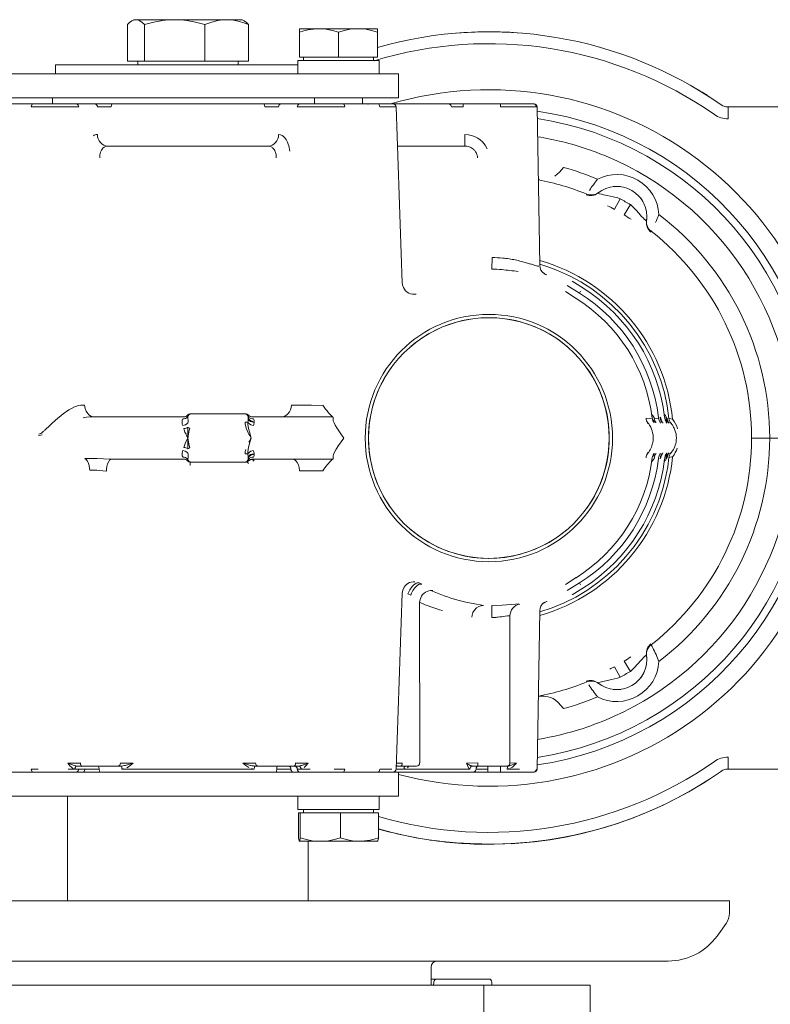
# Model space of a CAD drawing. Header units: millimetres. Extents: x -70269 to 35056, y -51814 to 48966.
# Tile 171 of 220: x -33020 to -32895, y 30773 to 30936. Entities that reach past the tile are written whole.
import ezdxf

# ---------------------------------------------------------------- set-up
doc = ezdxf.new("R2010")
doc.units = ezdxf.units.MM
doc.layers.add('00 - nowa technologia myjni_Nr_pióra__95', color=7, linetype='Continuous', lineweight=20, true_color=0x7c7c7c)
doc.layers.add('XREF', color=8, linetype='Continuous', lineweight=9)

# ---------------------------------------------------------------- blocks, each defined once
blk = doc.blocks.new('parter 2025.10.15')
at = {"layer": '00 - nowa technologia myjni_Nr_pióra__95', "color": 8, "linetype": 'Continuous', "lineweight": 5}
for p, q in [((545.861, 2548.726), (545.861, 2549.335)), ((545.968, 2549.416), (545.933, 2549.395)), ((545.968, 2549.416), (546.002, 2549.416)), ((546.002, 2549.416), (546.647, 2549.416)), ((546.143, 2548.726), (546.143, 2549.335)), ((546.647, 2549.416), (547.513, 2549.416)), ((547.15, 2548.726), (547.15, 2549.335)), ((547.513, 2549.416), (547.528, 2549.416)), ((547.513, 2549.416), (547.528, 2549.416)), ((547.528, 2549.416), (547.769, 2549.416)), ((547.769, 2549.416), (547.804, 2549.395)), ((547.876, 2548.726), (547.876, 2549.335)), ((548.719, 2549.266), (549.043, 2549.266)), ((548.719, 2549.266), (548.719, 2549.208)), ((548.719, 2548.795), (548.719, 2549.208)), ((549.043, 2549.266), (549.057, 2549.266)), ((549.057, 2549.266), (549.043, 2549.266)), ((549.057, 2549.266), (549.693, 2549.266)), ((549.368, 2548.795), (549.368, 2549.208)), ((549.693, 2549.266), (550.018, 2549.266)), ((550.018, 2549.208), (550.018, 2549.266)), ((550.018, 2548.795), (550.018, 2549.208)), ((544.716, 2548.666), (544.668, 2548.666)), ((544.668, 2548.666), (544.668, 2548.516)), ((548.694, 2548.666), (544.716, 2548.666)), ((545.861, 2548.726), (546.143, 2548.726)), ((546.037, 2548.666), (546.037, 2548.726)), ((546.143, 2548.726), (547.15, 2548.726)), ((547.15, 2548.726), (547.876, 2548.726)), ((547.7, 2548.666), (547.7, 2548.726)), ((549.368, 2548.736), (548.694, 2548.736)), ((548.694, 2548.736), (548.694, 2548.516)), ((548.719, 2548.795), (549.368, 2548.795)), ((548.787, 2548.736), (548.787, 2548.795)), ((549.368, 2548.795), (550.018, 2548.795)), ((550.043, 2548.736), (549.368, 2548.736)), ((549.95, 2548.736), (549.95, 2548.795)), ((549.95, 2548.736), (549.95, 2548.795)), ((550.043, 2548.736), (550.043, 2548.516)), ((550.043, 2548.736), (550.043, 2548.516)), ((546.769, 2548.516), (539.735, 2548.516)), ((549.888, 2548.516), (546.769, 2548.516)), ((549.888, 2548.516), (550.369, 2548.516)), ((550.369, 2548.115), (550.369, 2548.516)), ((555.349, 2548.249), (555.381, 2548.23)), ((546.769, 2548.115), (539.735, 2548.115)), ((543.709, 2548.016), (544.287, 2548.016)), ((544.287, 2548.016), (545.01, 2548.016)), ((544.619, 2548.016), (544.619, 2548.115)), ((545.01, 2548.016), (545.321, 2548.016)), ((545.321, 2548.016), (545.608, 2548.016)), ((545.608, 2548.016), (548.129, 2548.016)), ((549.888, 2548.115), (546.769, 2548.115)), ((548.129, 2548.016), (548.416, 2548.016)), ((548.416, 2548.016), (548.727, 2548.016)), ((548.727, 2548.016), (549.451, 2548.016)), ((548.969, 2548.016), (548.969, 2548.115)), ((549.45, 2548.016), (550.028, 2548.016)), ((549.769, 2548.016), (549.769, 2548.115)), ((549.769, 2548.016), (549.769, 2548.115)), ((549.858, 2548.016), (549.858, 2548.016)), ((549.891, 2548.016), (549.858, 2548.016)), ((549.858, 2548.016), (549.858, 2548.016)), ((549.858, 2548.016), (549.929, 2548.016)), ((549.888, 2548.115), (550.369, 2548.115)), ((550.028, 2548.016), (550.276, 2548.016)), ((550.277, 2548.016), (551.196, 2548.016)), ((551.196, 2548.016), (551.197, 2548.016)), ((551.197, 2548.016), (551.439, 2548.016)), ((551.439, 2548.016), (552.061, 2548.016)), ((551.439, 2548.016), (551.439, 2547.967)), ((552.061, 2547.967), (552.061, 2548.016)), ((552.061, 2548.016), (552.61, 2548.016)), ((552.61, 2548.016), (552.619, 2548.016)), ((550.055, 2547.967), (550.326, 2547.967)), ((550.428, 2545.045), (550.326, 2547.967)), ((552.669, 2547.967), (552.715, 2545.335)), ((556.957, 2547.969), (555.808, 2547.969)), ((555.845, 2547.966), (555.845, 2547.768)), ((556.961, 2547.966), (555.845, 2547.966)), ((551.466, 2547.316), (551.466, 2547.509)), ((545.535, 2547.316), (545.534, 2547.316)), ((545.535, 2547.316), (545.536, 2547.316)), ((545.536, 2547.316), (548.201, 2547.316)), ((548.202, 2547.316), (548.201, 2547.316)), ((548.202, 2547.316), (548.203, 2547.316)), ((550.349, 2547.316), (551.466, 2547.316)), ((551.476, 2547.315), (551.466, 2547.316)), ((552.69, 2546.759), (552.713, 2546.757)), ((553.68, 2546.536), (553.681, 2546.537)), ((553.69, 2546.544), (553.692, 2546.545)), ((553.954, 2546.266), (554.051, 2546.441)), ((554.116, 2546.172), (554.22, 2546.343)), ((554.358, 2546.201), (554.314, 2546.251)), ((554.488, 2546.07), (554.489, 2546.078)), ((554.488, 2546.07), (554.488, 2546.071)), ((554.489, 2546.083), (554.49, 2546.084)), ((554.572, 2545.916), (554.565, 2545.902)), ((551.922, 2545.465), (551.918, 2545.272)), ((552.562, 2545.357), (552.611, 2545.341)), ((552.757, 2545.224), (552.758, 2545.222)), ((553.251, 2545.073), (553.428, 2544.961)), ((553.14, 2544.898), (553.318, 2544.785)), ((553.167, 2545.001), (553.373, 2544.873)), ((553.373, 2544.873), (553.393, 2544.906)), ((553.373, 2544.873), (553.373, 2544.873)), ((553.429, 2544.964), (553.428, 2544.961)), ((553.319, 2544.788), (553.318, 2544.785)), ((545.089, 2543.009), (545.15, 2543.009)), ((548.918, 2543.009), (549.108, 2543.008)), ((545.24, 2542.816), (545.242, 2542.816)), ((546.793, 2542.816), (545.242, 2542.816)), ((546.868, 2542.816), (546.868, 2542.8)), ((546.868, 2542.8), (546.868, 2542.816)), ((546.868, 2542.799), (546.868, 2542.8)), ((546.905, 2542.866), (546.918, 2542.866)), ((546.906, 2542.866), (546.918, 2542.866)), ((547.818, 2542.866), (546.918, 2542.866)), ((547.818, 2542.866), (547.832, 2542.866)), ((547.819, 2542.866), (547.831, 2542.866)), ((547.869, 2542.801), (547.869, 2542.816)), ((547.869, 2542.816), (547.869, 2542.801)), ((547.869, 2542.8), (547.869, 2542.801)), ((547.869, 2542.8), (547.869, 2542.801)), ((547.944, 2542.816), (548.855, 2542.816)), ((548.855, 2542.816), (548.87, 2542.816)), ((548.87, 2542.816), (548.856, 2542.816)), ((554.583, 2542.797), (554.479, 2542.792)), ((554.578, 2542.857), (554.575, 2542.859)), ((554.582, 2542.797), (554.583, 2542.797)), ((554.601, 2542.763), (554.587, 2542.774)), ((554.621, 2542.801), (554.616, 2542.8)), ((554.616, 2542.8), (554.621, 2542.788)), ((554.623, 2542.783), (554.621, 2542.801)), ((554.689, 2542.791), (554.623, 2542.783)), ((554.689, 2542.791), (554.687, 2542.808)), ((554.788, 2542.857), (554.785, 2542.859)), ((554.793, 2542.79), (554.79, 2542.816)), ((554.81, 2542.762), (554.796, 2542.772)), ((544.489, 2542.597), (544.576, 2542.678)), ((546.77, 2542.738), (546.77, 2542.726)), ((546.866, 2542.643), (546.86, 2542.64)), ((546.866, 2542.643), (546.901, 2542.631)), ((547.864, 2542.73), (547.818, 2542.73)), ((554.603, 2542.735), (554.604, 2542.734)), ((554.708, 2542.735), (554.707, 2542.736)), ((554.714, 2542.727), (554.708, 2542.735)), ((554.811, 2542.736), (554.814, 2542.732)), ((554.814, 2542.732), (554.812, 2542.735)), ((546.868, 2542.465), (546.866, 2542.417)), ((549.868, 2542.468), (549.868, 2542.464)), ((554.982, 2542.423), (554.983, 2542.435)), ((556.534, 2542.465), (556.234, 2542.465)), ((556.933, 2542.462), (556.534, 2542.465)), ((546.866, 2542.288), (546.901, 2542.3)), ((545.599, 2542.116), (545.607, 2542.116)), ((545.599, 2542.116), (545.605, 2542.116)), ((546.793, 2542.116), (545.607, 2542.116)), ((546.77, 2542.205), (546.77, 2542.193)), ((546.868, 2542.131), (546.868, 2542.132)), ((546.868, 2542.132), (546.868, 2542.132)), ((546.868, 2542.116), (546.868, 2542.131)), ((547.818, 2542.201), (547.864, 2542.201)), ((547.869, 2542.13), (547.869, 2542.131)), ((547.869, 2542.131), (547.869, 2542.131)), ((547.869, 2542.116), (547.869, 2542.13)), ((547.869, 2542.13), (547.869, 2542.116)), ((548.855, 2542.116), (547.944, 2542.116)), ((548.871, 2542.116), (548.855, 2542.116)), ((548.856, 2542.116), (548.871, 2542.116)), ((554.584, 2542.14), (554.584, 2542.14)), ((554.587, 2542.157), (554.601, 2542.168)), ((554.603, 2542.196), (554.6, 2542.191)), ((554.604, 2542.196), (554.603, 2542.196)), ((554.616, 2542.131), (554.621, 2542.13)), ((554.621, 2542.13), (554.622, 2542.14)), ((554.687, 2542.123), (554.689, 2542.14)), ((554.708, 2542.197), (554.707, 2542.196)), ((554.714, 2542.204), (554.708, 2542.197)), ((554.79, 2542.116), (554.793, 2542.141)), ((554.793, 2542.141), (554.793, 2542.141)), ((554.796, 2542.159), (554.81, 2542.169)), ((554.814, 2542.199), (554.811, 2542.196)), ((554.814, 2542.199), (554.812, 2542.197)), ((554.841, 2542.198), (554.842, 2542.199)), ((554.842, 2542.199), (554.856, 2542.213)), ((546.901, 2542.016), (546.904, 2542.016)), ((546.91, 2542.066), (546.905, 2542.066)), ((546.91, 2542.066), (546.908, 2542.066)), ((546.918, 2542.066), (546.91, 2542.066)), ((546.918, 2542.066), (546.911, 2542.066)), ((546.918, 2542.066), (547.818, 2542.066)), ((547.832, 2542.066), (547.818, 2542.066)), ((547.831, 2542.066), (547.819, 2542.066)), ((547.852, 2542.07), (547.847, 2542.068)), ((547.856, 2542.071), (547.852, 2542.07)), ((547.868, 2542.08), (547.869, 2542.082)), ((554.575, 2542.072), (554.578, 2542.074)), ((554.785, 2542.073), (554.788, 2542.075)), ((549.019, 2541.923), (548.918, 2541.922)), ((549.089, 2541.923), (549.019, 2541.923)), ((549.108, 2541.923), (549.089, 2541.923)), ((553.317, 2540.146), (553.141, 2540.034)), ((553.318, 2540.146), (553.319, 2540.144)), ((553.373, 2540.058), (553.167, 2539.93)), ((553.427, 2539.97), (553.251, 2539.858)), ((553.373, 2540.058), (553.393, 2540.025)), ((553.428, 2539.97), (553.429, 2539.968)), ((550.326, 2536.964), (550.428, 2539.887)), ((550.521, 2539.878), (550.569, 2539.854)), ((550.719, 2537.066), (550.718, 2539.733)), ((551.918, 2539.482), (551.915, 2539.682)), ((551.95, 2539.483), (551.918, 2539.482)), ((552.18, 2539.51), (552.14, 2539.504)), ((552.218, 2537.066), (552.218, 2539.511)), ((552.669, 2536.965), (552.715, 2539.596)), ((554.488, 2538.862), (554.488, 2538.86)), ((554.489, 2538.853), (554.488, 2538.862)), ((554.489, 2538.848), (554.49, 2538.847)), ((553.954, 2538.666), (554.051, 2538.49)), ((554.116, 2538.759), (554.22, 2538.588)), ((553.68, 2538.396), (553.681, 2538.394)), ((553.691, 2538.387), (553.692, 2538.386)), ((552.713, 2538.174), (552.69, 2538.172)), ((544.871, 2537.064), (544.898, 2537.053)), ((545.814, 2537.023), (545.818, 2537.024)), ((545.887, 2537.042), (545.915, 2537.051)), ((545.915, 2537.051), (545.957, 2537.064)), ((547.908, 2537.027), (547.911, 2537.025)), ((548.855, 2537.059), (548.866, 2537.064)), ((551.685, 2537.066), (551.496, 2537.064)), ((551.558, 2537.026), (551.559, 2537.025)), ((551.685, 2537.016), (551.685, 2537.066)), ((552.233, 2537.027), (552.306, 2537.055)), ((552.306, 2537.055), (552.329, 2537.063)), ((555.845, 2537.163), (555.845, 2536.966)), ((539.735, 2536.916), (546.769, 2536.916)), ((544.379, 2536.964), (544.264, 2536.965)), ((545.107, 2537.016), (545.028, 2537.016)), ((545.107, 2537.016), (545.029, 2537.016)), ((545.053, 2536.966), (545.159, 2536.966)), ((545.248, 2537.016), (545.107, 2537.016)), ((545.159, 2536.966), (545.392, 2536.966)), ((545.59, 2537.016), (545.248, 2537.016)), ((545.703, 2537.016), (545.59, 2537.016)), ((545.759, 2537.016), (545.703, 2537.016)), ((545.758, 2537.016), (545.76, 2537.016)), ((545.76, 2537.016), (545.758, 2537.016)), ((545.988, 2536.966), (545.769, 2536.966)), ((546.773, 2536.963), (545.988, 2536.966)), ((549.888, 2536.916), (546.769, 2536.916)), ((547.977, 2537.016), (547.979, 2537.016)), ((548.033, 2537.016), (547.978, 2537.016)), ((548.034, 2537.016), (547.979, 2537.016)), ((548.147, 2537.016), (548.034, 2537.016)), ((548.489, 2537.016), (548.147, 2537.016)), ((548.345, 2536.966), (548.578, 2536.966)), ((548.63, 2537.016), (548.489, 2537.016)), ((548.709, 2537.016), (548.63, 2537.016)), ((548.708, 2537.016), (548.67, 2537.016)), ((549.473, 2536.965), (549.296, 2536.964)), ((549.888, 2536.916), (550.369, 2536.916)), ((550.255, 2536.964), (550.055, 2536.965)), ((550.326, 2536.964), (550.325, 2536.964)), ((550.326, 2536.966), (550.456, 2536.966)), ((550.403, 2537.016), (550.338, 2537.016)), ((550.369, 2536.916), (550.369, 2536.516)), ((551.606, 2536.916), (550.369, 2536.916)), ((550.544, 2537.016), (550.403, 2537.016)), ((550.603, 2536.966), (550.456, 2536.966)), ((550.492, 2537.016), (550.493, 2537.016)), ((550.493, 2537.016), (550.522, 2537.016)), ((550.659, 2537.016), (550.544, 2537.016)), ((551.063, 2536.963), (550.603, 2536.966)), ((550.661, 2537.016), (550.659, 2537.016)), ((550.668, 2537.016), (550.661, 2537.016)), ((551.553, 2536.966), (551.3, 2536.964)), ((551.606, 2536.916), (551.368, 2536.916)), ((551.601, 2537.016), (551.6, 2537.016)), ((551.6, 2537.016), (551.6, 2537.016)), ((551.685, 2537.016), (551.6, 2537.016)), ((551.85, 2536.916), (551.606, 2536.916)), ((551.606, 2536.916), (551.85, 2536.916)), ((551.655, 2536.966), (551.85, 2536.966)), ((551.918, 2537.016), (551.685, 2537.016)), ((551.85, 2536.966), (551.85, 2537.016)), ((551.85, 2536.966), (551.85, 2536.916)), ((552.061, 2536.916), (551.85, 2536.916)), ((552.061, 2536.916), (551.85, 2536.916)), ((552.093, 2537.016), (551.919, 2537.016)), ((552.061, 2537.016), (552.061, 2536.966)), ((552.061, 2536.916), (552.061, 2536.966)), ((552.61, 2536.916), (552.061, 2536.916)), ((552.061, 2536.916), (552.61, 2536.916)), ((552.097, 2537.016), (552.093, 2537.016)), ((552.168, 2537.016), (552.097, 2537.016)), ((552.182, 2537.016), (552.169, 2537.016)), ((552.182, 2537.016), (552.184, 2537.016)), ((552.184, 2537.016), (552.182, 2537.016)), ((552.619, 2536.916), (552.61, 2536.916)), ((555.808, 2536.962), (556.957, 2536.962)), ((555.845, 2536.966), (556.961, 2536.966)), ((539.735, 2536.516), (546.769, 2536.516)), ((544.868, 2536.516), (544.868, 2534.776)), ((549.888, 2536.516), (546.769, 2536.516)), ((548.694, 2536.516), (549.397, 2536.516)), ((548.694, 2536.295), (548.694, 2536.516)), ((549.397, 2536.516), (550.043, 2536.516)), ((549.888, 2536.516), (550.369, 2536.516)), ((550.043, 2536.295), (550.043, 2536.516)), ((550.043, 2536.295), (550.043, 2536.516)), ((548.694, 2536.295), (549.397, 2536.295)), ((548.735, 2536.236), (548.703, 2536.236)), ((548.703, 2536.236), (548.703, 2535.824)), ((549.4, 2536.236), (548.735, 2536.236)), ((548.735, 2536.236), (548.735, 2535.824)), ((549.669, 2536.295), (548.787, 2536.295)), ((548.787, 2536.295), (548.787, 2536.236)), ((549.397, 2536.295), (550.043, 2536.295)), ((550.034, 2536.236), (549.4, 2536.236)), ((549.4, 2536.236), (549.4, 2535.824)), ((549.95, 2536.295), (549.669, 2536.295)), ((549.95, 2536.295), (549.95, 2536.236)), ((549.95, 2536.295), (549.95, 2536.236)), ((550.034, 2536.236), (550.034, 2535.824)), ((550.034, 2536.236), (550.034, 2535.824)), ((548.719, 2535.766), (548.718, 2535.766)), ((548.719, 2535.766), (548.718, 2535.766)), ((549.068, 2535.766), (548.719, 2535.766)), ((548.719, 2535.766), (548.719, 2535.766)), ((548.868, 2535.766), (548.868, 2534.776)), ((549.704, 2535.766), (549.068, 2535.766)), ((549.07, 2535.766), (549.068, 2535.766)), ((549.717, 2535.766), (549.704, 2535.766)), ((549.704, 2535.766), (549.717, 2535.766)), ((549.714, 2535.766), (549.717, 2535.766)), ((550.018, 2535.766), (549.717, 2535.766)), ((550.018, 2535.766), (550.019, 2535.766)), ((550.018, 2535.766), (550.019, 2535.766)), ((555.869, 2534.776), (540.504, 2534.776)), ((555.867, 2534.571), (555.869, 2534.776)), ((555.659, 2534.19), (555.81, 2534.398)), ((554.849, 2533.776), (541.226, 2533.776)), ((550.908, 2533.376), (550.908, 2533.676)), ((550.908, 2533.476), (551.002, 2533.476)), ((550.95, 2533.376), (550.952, 2533.427)), ((551.002, 2533.476), (551.308, 2533.476)), ((551.308, 2533.476), (551.412, 2533.476)), ((551.718, 2533.476), (551.412, 2533.476)), ((551.868, 2533.476), (551.718, 2533.476)), ((551.918, 2533.426), (551.918, 2533.376)), ((551.784, 2533.376), (528.909, 2533.376)), ((551.784, 2530.376), (551.784, 2533.376)), ((553.553, 2533.376), (551.784, 2533.376)), ((553.553, 2530.376), (553.553, 2533.376))]:
    blk.add_line(p, q, dxfattribs=at)
for points in [[(545.861, 2549.335), (545.899, 2549.371), (545.933, 2549.395)], [(545.933, 2549.395), (545.974, 2549.412), (546.002, 2549.416)], [(546.002, 2549.416), (546.03, 2549.412), (546.059, 2549.402), (546.099, 2549.376), (546.143, 2549.335)], [(546.143, 2549.335), (546.302, 2549.376), (546.443, 2549.402), (546.546, 2549.412), (546.647, 2549.416)], [(546.647, 2549.416), (546.747, 2549.412), (546.85, 2549.402), (546.992, 2549.376), (547.15, 2549.335)], [(547.15, 2549.335), (547.265, 2549.376), (547.366, 2549.402), (547.441, 2549.412), (547.513, 2549.416)], [(547.528, 2549.416), (547.625, 2549.408), (547.726, 2549.387), (547.798, 2549.365), (547.876, 2549.335)], [(547.876, 2549.335), (547.838, 2549.371), (547.804, 2549.395)], [(549.043, 2549.266), (548.955, 2549.261), (548.861, 2549.246), (548.793, 2549.23), (548.719, 2549.208)], [(549.057, 2549.265), (549.16, 2549.257), (549.27, 2549.236), (549.368, 2549.208)], [(549.368, 2549.208), (549.471, 2549.237), (549.562, 2549.256), (549.629, 2549.263), (549.693, 2549.266)], [(549.693, 2549.266), (549.758, 2549.263), (549.825, 2549.256), (549.916, 2549.237), (550.018, 2549.208)], [(544.264, 2547.967), (544.266, 2547.985), (544.271, 2548.001), (544.279, 2548.013), (544.284, 2548.015), (544.287, 2548.016)], [(545.053, 2547.967), (545.051, 2547.982), (545.044, 2547.996), (545.029, 2548.011), (545.01, 2548.016)], [(545.364, 2547.967), (545.362, 2547.982), (545.355, 2547.995), (545.345, 2548.007), (545.333, 2548.014), (545.321, 2548.016)], [(545.594, 2547.967), (545.597, 2547.999), (545.602, 2548.011), (545.604, 2548.014), (545.606, 2548.015), (545.608, 2548.016)], [(548.143, 2547.967), (548.139, 2548.002), (548.134, 2548.013), (548.131, 2548.015), (548.129, 2548.016)], [(548.684, 2547.967), (548.686, 2547.982), (548.692, 2547.996), (548.702, 2548.007), (548.715, 2548.014), (548.727, 2548.016)], [(549.473, 2547.967), (549.47, 2547.989), (549.463, 2548.007), (549.458, 2548.013), (549.455, 2548.014), (549.45, 2548.016)], [(550.055, 2547.967), (550.053, 2547.985), (550.047, 2548.001), (550.037, 2548.013), (550.028, 2548.016)], [(551.245, 2547.967), (551.242, 2547.982), (551.235, 2547.995), (551.224, 2548.007), (551.21, 2548.014), (551.196, 2548.016)], [(552.061, 2547.967), (552.534, 2547.967), (552.66, 2547.967)], [(548.561, 2547.233), (548.544, 2547.318), (548.516, 2547.392), (548.498, 2547.424), (548.479, 2547.451), (548.458, 2547.474), (548.435, 2547.491), (548.405, 2547.505), (548.374, 2547.509)], [(551.841, 2547.269), (551.806, 2547.333), (551.761, 2547.388), (551.724, 2547.421), (551.684, 2547.449), (551.64, 2547.472), (551.595, 2547.489), (551.531, 2547.505), (551.466, 2547.509)], [(545.402, 2547.123), (545.404, 2547.168), (545.415, 2547.213), (545.432, 2547.25), (545.456, 2547.282), (545.475, 2547.297), (545.496, 2547.308), (545.535, 2547.316)], [(552.966, 2546.817), (553.004, 2546.848), (553.041, 2546.884), (553.108, 2546.962)], [(553.709, 2546.525), (553.686, 2546.533), (553.682, 2546.535), (553.681, 2546.536), (553.681, 2546.537)], [(554.051, 2546.441), (554.01, 2546.454), (553.931, 2546.474), (553.836, 2546.494)], [(554.314, 2546.251), (554.262, 2546.304), (554.22, 2546.343)], [(554.488, 2546.071), (554.487, 2546.071), (554.483, 2546.073), (554.457, 2546.096)], [(554.861, 2542.79), (554.83, 2543.003), (554.784, 2543.214), (554.723, 2543.421), (554.648, 2543.623), (554.558, 2543.819), (554.454, 2544.007), (554.338, 2544.188), (554.208, 2544.359), (554.067, 2544.522), (553.914, 2544.674), (553.751, 2544.814), (553.578, 2544.943), (553.396, 2545.059), (553.207, 2545.161), (553.011, 2545.251), (552.864, 2545.306), (552.715, 2545.354)], [(552.715, 2545.335), (552.72, 2545.295), (552.734, 2545.257), (552.756, 2545.225), (552.758, 2545.222)], [(550.428, 2545.045), (550.438, 2544.989), (550.448, 2544.964), (550.464, 2544.937), (550.485, 2544.912), (550.509, 2544.891), (550.537, 2544.874), (550.567, 2544.862), (550.597, 2544.856), (550.627, 2544.854), (550.659, 2544.857)], [(544.669, 2542.763), (544.796, 2542.866), (544.891, 2542.932), (544.943, 2542.963), (544.996, 2542.987), (545.057, 2543.006), (545.089, 2543.009)], [(545.15, 2543.009), (545.153, 2542.981), (545.159, 2542.954), (545.176, 2542.911), (545.202, 2542.873), (545.223, 2542.852), (545.248, 2542.836), (545.273, 2542.824), (545.3, 2542.818), (545.322, 2542.816)], [(545.126, 2542.8), (545.18, 2542.811), (545.24, 2542.816)], [(546.872, 2542.834), (546.862, 2542.816), (546.846, 2542.8), (546.826, 2542.789), (546.803, 2542.782), (546.78, 2542.782)], [(546.868, 2542.849), (546.87, 2542.846), (546.873, 2542.838), (546.872, 2542.834)], [(547.865, 2542.834), (547.864, 2542.839), (547.868, 2542.847), (547.869, 2542.849)], [(547.865, 2542.834), (547.881, 2542.809), (547.91, 2542.79), (547.933, 2542.783), (547.958, 2542.782)], [(547.869, 2542.816), (547.871, 2542.797), (547.879, 2542.78), (547.893, 2542.765), (547.91, 2542.753), (547.93, 2542.744), (547.968, 2542.738)], [(547.869, 2542.801), (547.871, 2542.784), (547.879, 2542.769), (547.892, 2542.753), (547.909, 2542.741), (547.931, 2542.732), (547.968, 2542.726)], [(548.87, 2542.816), (549.005, 2542.815), (549.276, 2542.815)], [(549.276, 2542.815), (549.271, 2542.818), (549.256, 2542.83), (549.204, 2542.885)], [(549.278, 2542.814), (549.279, 2542.807), (549.279, 2542.777)], [(549.279, 2542.777), (549.283, 2542.75), (549.296, 2542.717), (549.315, 2542.679)], [(554.728, 2542.791), (554.727, 2542.791), (554.725, 2542.793), (554.715, 2542.811)], [(554.831, 2542.79), (554.83, 2542.79), (554.825, 2542.794), (554.814, 2542.818)], [(554.921, 2542.776), (554.872, 2542.788), (554.862, 2542.79), (554.861, 2542.79)], [(546.873, 2542.73), (546.863, 2542.716), (546.85, 2542.703), (546.825, 2542.686), (546.784, 2542.671)], [(546.798, 2542.622), (546.803, 2542.602), (546.818, 2542.563), (546.836, 2542.527)], [(546.901, 2542.631), (546.895, 2542.611), (546.885, 2542.567), (546.868, 2542.465)], [(547.871, 2542.552), (547.837, 2542.63), (547.82, 2542.701), (547.818, 2542.73)], [(547.876, 2542.621), (547.864, 2542.695), (547.864, 2542.73)], [(547.864, 2542.73), (547.874, 2542.715), (547.889, 2542.702), (547.914, 2542.686), (547.954, 2542.671)], [(547.919, 2542.465), (547.889, 2542.567), (547.876, 2542.621)], [(549.315, 2542.679), (549.342, 2542.633), (549.409, 2542.535), (549.46, 2542.465)], [(554.511, 2542.716), (554.508, 2542.712), (554.504, 2542.704)], [(554.714, 2542.727), (554.72, 2542.716), (554.72, 2542.715)], [(554.76, 2542.714), (554.756, 2542.716), (554.743, 2542.729)], [(554.814, 2542.732), (554.824, 2542.716), (554.825, 2542.715), (554.825, 2542.714)], [(554.862, 2542.714), (554.859, 2542.716), (554.841, 2542.733)], [(544.387, 2542.509), (544.419, 2542.512), (544.443, 2542.52)], [(544.388, 2542.531), (544.407, 2542.534), (544.424, 2542.542)], [(546.868, 2542.465), (546.829, 2542.392), (546.814, 2542.36), (546.798, 2542.31)], [(546.868, 2542.465), (546.884, 2542.371), (546.895, 2542.318), (546.901, 2542.3)], [(549.46, 2542.465), (549.371, 2542.342), (549.332, 2542.282), (549.298, 2542.221), (549.287, 2542.193), (549.281, 2542.172), (549.279, 2542.154)], [(546.873, 2542.201), (546.863, 2542.216), (546.848, 2542.23), (546.823, 2542.246), (546.784, 2542.26)], [(546.866, 2542.417), (546.864, 2542.344), (546.864, 2542.308)], [(547.864, 2542.201), (547.864, 2542.237), (547.875, 2542.311), (547.897, 2542.392)], [(547.864, 2542.201), (547.874, 2542.216), (547.888, 2542.229), (547.913, 2542.245), (547.954, 2542.26)], [(545.156, 2542.125), (545.361, 2542.124), (545.57, 2542.116), (545.599, 2542.116)], [(545.156, 2542.125), (545.179, 2542.107), (545.197, 2542.083), (545.21, 2542.057), (545.225, 2542.009), (545.233, 2541.959), (545.235, 2541.93)], [(545.605, 2542.116), (545.592, 2542.113), (545.578, 2542.106), (545.565, 2542.095), (545.552, 2542.077), (545.532, 2542.036), (545.521, 2541.994), (545.515, 2541.951), (545.513, 2541.916)], [(546.872, 2542.097), (546.856, 2542.122), (546.828, 2542.142), (546.805, 2542.149), (546.78, 2542.15)], [(546.872, 2542.097), (546.873, 2542.093), (546.869, 2542.085), (546.868, 2542.082)], [(547.869, 2542.082), (547.867, 2542.085), (547.864, 2542.093), (547.865, 2542.097)], [(547.865, 2542.097), (547.875, 2542.115), (547.891, 2542.131), (547.911, 2542.143), (547.934, 2542.149), (547.958, 2542.15)], [(547.869, 2542.13), (547.871, 2542.147), (547.879, 2542.163), (547.892, 2542.178), (547.909, 2542.19), (547.931, 2542.199), (547.968, 2542.205)], [(547.869, 2542.117), (547.871, 2542.134), (547.879, 2542.151), (547.893, 2542.166), (547.91, 2542.179), (547.931, 2542.188), (547.968, 2542.193)], [(548.723, 2541.923), (548.716, 2541.978), (548.704, 2542.02), (548.684, 2542.059), (548.668, 2542.079), (548.649, 2542.097), (548.631, 2542.108), (548.61, 2542.115), (548.596, 2542.116)], [(549.276, 2542.116), (549.005, 2542.116), (548.871, 2542.116)], [(549.276, 2542.116), (549.272, 2542.114), (549.259, 2542.104), (549.24, 2542.086), (549.183, 2542.021)], [(549.279, 2542.154), (549.279, 2542.125), (549.278, 2542.118)], [(552.715, 2539.577), (552.919, 2539.645), (553.118, 2539.727), (553.311, 2539.824), (553.496, 2539.934), (553.673, 2540.057), (553.841, 2540.192), (553.999, 2540.339), (554.145, 2540.496), (554.28, 2540.664), (554.403, 2540.841), (554.513, 2541.027), (554.609, 2541.219), (554.691, 2541.418), (554.758, 2541.622), (554.811, 2541.831), (554.84, 2541.985), (554.861, 2542.141)], [(554.622, 2542.14), (554.621, 2542.139), (554.616, 2542.131)], [(554.72, 2542.216), (554.72, 2542.215), (554.719, 2542.212), (554.714, 2542.204)], [(554.743, 2542.202), (554.722, 2542.165), (554.715, 2542.121)], [(554.715, 2542.121), (554.722, 2542.133), (554.726, 2542.14), (554.727, 2542.141)], [(554.743, 2542.202), (554.756, 2542.215), (554.759, 2542.216)], [(554.824, 2542.217), (554.824, 2542.215), (554.814, 2542.199)], [(554.841, 2542.198), (554.824, 2542.172), (554.815, 2542.142), (554.814, 2542.114)], [(554.814, 2542.114), (554.822, 2542.132), (554.826, 2542.138), (554.829, 2542.141)], [(554.861, 2542.141), (554.91, 2542.152), (554.921, 2542.156)], [(545.356, 2541.929), (545.451, 2541.919), (545.513, 2541.916)], [(547.852, 2542.07), (547.854, 2542.07), (547.855, 2542.069), (547.859, 2542.066), (547.876, 2542.041)], [(550.428, 2539.887), (550.436, 2539.936), (550.459, 2539.987), (550.477, 2540.011), (550.499, 2540.032), (550.524, 2540.049), (550.551, 2540.063), (550.579, 2540.072), (550.608, 2540.077), (550.64, 2540.077)], [(550.708, 2540.058), (550.694, 2540.061), (550.676, 2540.059), (550.658, 2540.053), (550.635, 2540.039), (550.613, 2540.021), (550.594, 2540.001), (550.554, 2539.945), (550.521, 2539.878)], [(550.752, 2540.036), (550.737, 2540.038), (550.718, 2540.036), (550.7, 2540.029), (550.677, 2540.014), (550.656, 2539.995), (550.637, 2539.975), (550.607, 2539.933), (550.583, 2539.889), (550.569, 2539.854)], [(550.938, 2539.93), (550.9, 2539.931), (550.871, 2539.926), (550.842, 2539.917), (550.813, 2539.903), (550.788, 2539.884), (550.767, 2539.863), (550.748, 2539.839), (550.735, 2539.812), (550.725, 2539.785), (550.718, 2539.733)], [(551.78, 2539.683), (551.605, 2539.715), (551.508, 2539.735), (551.351, 2539.774)], [(551.78, 2539.683), (551.74, 2539.679), (551.702, 2539.667), (551.662, 2539.642), (551.629, 2539.608), (551.604, 2539.567), (551.589, 2539.521), (551.585, 2539.49)], [(552.365, 2539.71), (552.313, 2539.707), (552.091, 2539.689), (551.915, 2539.682)], [(552.715, 2539.596), (552.72, 2539.636), (552.734, 2539.674), (552.753, 2539.703), (552.758, 2539.709)], [(552.776, 2539.724), (552.806, 2539.738), (552.83, 2539.752), (552.832, 2539.754)], [(552.218, 2539.511), (552.218, 2539.512), (552.216, 2539.513), (552.207, 2539.513)], [(554.402, 2538.779), (554.456, 2538.834), (554.475, 2538.852), (554.483, 2538.858), (554.486, 2538.86), (554.487, 2538.86)], [(554.22, 2538.588), (554.291, 2538.656), (554.329, 2538.697), (554.402, 2538.779)], [(553.681, 2538.394), (553.682, 2538.396), (553.684, 2538.397), (553.695, 2538.401)], [(553.739, 2538.414), (553.862, 2538.442), (553.906, 2538.452)], [(553.906, 2538.452), (554.003, 2538.475), (554.051, 2538.49)], [(553.108, 2537.969), (553.062, 2538.024), (553.017, 2538.071), (552.975, 2538.108), (552.934, 2538.136), (552.894, 2538.155), (552.854, 2538.167), (552.816, 2538.173), (552.779, 2538.177), (552.713, 2538.174)], [(544.87, 2537.064), (544.906, 2537.021), (544.933, 2536.995), (544.957, 2536.977)], [(544.963, 2537.03), (545.005, 2537.018), (545.029, 2537.016)], [(545.082, 2537.066), (545.084, 2537.047), (545.09, 2537.03), (545.096, 2537.021), (545.1, 2537.018), (545.107, 2537.016)], [(545.851, 2536.988), (545.881, 2537.005), (545.909, 2537.024), (545.957, 2537.064)], [(547.78, 2537.064), (547.831, 2537.022), (547.882, 2536.99)], [(548.655, 2537.066), (548.653, 2537.047), (548.647, 2537.03), (548.638, 2537.019), (548.633, 2537.016), (548.63, 2537.016)], [(548.799, 2536.991), (548.822, 2537.013), (548.866, 2537.064)], [(550.328, 2537.042), (550.333, 2537.027), (550.337, 2537.017), (550.338, 2537.016)], [(551.496, 2537.064), (551.511, 2537.023), (551.529, 2536.988), (551.537, 2536.976)], [(552.329, 2537.063), (552.221, 2537.066), (552.219, 2537.066)], [(552.227, 2536.98), (552.259, 2536.999), (552.279, 2537.014), (552.329, 2537.063)], [(544.264, 2536.965), (544.266, 2536.947), (544.271, 2536.93), (544.279, 2536.919), (544.284, 2536.916), (544.287, 2536.916)], [(544.969, 2536.972), (544.984, 2536.967), (544.991, 2536.966)], [(545.029, 2537.016), (545.017, 2537.013), (545.007, 2537.006), (544.996, 2536.991), (544.991, 2536.966)], [(545.053, 2536.966), (545.051, 2536.951), (545.045, 2536.937), (545.035, 2536.925), (545.022, 2536.918), (545.01, 2536.916)], [(545.159, 2536.966), (545.157, 2536.95), (545.15, 2536.936), (545.141, 2536.925), (545.128, 2536.918), (545.115, 2536.916)], [(545.392, 2536.966), (545.388, 2536.999), (545.383, 2537.01), (545.381, 2537.014), (545.379, 2537.015), (545.377, 2537.016)], [(545.392, 2536.966), (545.396, 2536.93), (545.402, 2536.919), (545.405, 2536.916), (545.407, 2536.916)], [(545.759, 2537.016), (545.761, 2537.014), (545.764, 2537.006), (545.767, 2536.995), (545.769, 2536.966)], [(547.921, 2536.974), (547.944, 2536.969), (547.968, 2536.966)], [(547.979, 2537.016), (547.977, 2537.015), (547.976, 2537.014), (547.974, 2537.01), (547.971, 2536.999), (547.968, 2536.966)], [(548.345, 2536.966), (548.341, 2536.933), (548.337, 2536.921), (548.334, 2536.917), (548.332, 2536.916), (548.33, 2536.916)], [(548.36, 2537.016), (548.357, 2537.015), (548.355, 2537.013), (548.352, 2537.008), (548.347, 2536.989), (548.345, 2536.966)], [(548.578, 2536.966), (548.576, 2536.981), (548.57, 2536.995), (548.56, 2537.006), (548.548, 2537.013), (548.535, 2537.016)], [(548.578, 2536.966), (548.58, 2536.951), (548.586, 2536.937), (548.596, 2536.925), (548.609, 2536.918), (548.622, 2536.916)], [(548.643, 2537.016), (548.656, 2537.012), (548.667, 2537.005), (548.68, 2536.988), (548.684, 2536.967), (548.684, 2536.966)], [(548.746, 2536.966), (548.743, 2536.984), (548.735, 2537.001), (548.725, 2537.01), (548.708, 2537.016)], [(548.746, 2536.966), (548.752, 2536.967), (548.765, 2536.971)], [(548.896, 2536.964), (548.821, 2536.964), (548.746, 2536.966)], [(549.473, 2536.965), (549.471, 2536.947), (549.466, 2536.93), (549.458, 2536.919), (549.453, 2536.916), (549.45, 2536.916)], [(550.055, 2536.965), (550.053, 2536.944), (550.045, 2536.927), (550.036, 2536.918), (550.031, 2536.916)], [(550.034, 2535.97), (550.24, 2535.915), (550.449, 2535.867), (550.658, 2535.825), (550.869, 2535.79), (551.099, 2535.762), (551.329, 2535.742), (551.56, 2535.728), (551.75, 2535.721), (551.941, 2535.718), (552.132, 2535.721), (552.345, 2535.732), (552.558, 2535.751), (552.77, 2535.776), (552.981, 2535.808), (553.192, 2535.847), (553.401, 2535.892), (553.608, 2535.944), (553.814, 2536.002), (554.018, 2536.067), (554.219, 2536.138), (554.419, 2536.216), (554.615, 2536.3), (554.809, 2536.39), (555, 2536.486), (555.188, 2536.588), (555.373, 2536.696), (555.553, 2536.81), (555.731, 2536.93)], [(550.492, 2537.016), (550.481, 2537.013), (550.471, 2537.006), (550.463, 2536.995), (550.458, 2536.981), (550.456, 2536.966)], [(551.537, 2536.976), (551.543, 2536.971), (551.55, 2536.967), (551.552, 2536.966)], [(551.6, 2537.016), (551.585, 2537.013), (551.572, 2537.006), (551.562, 2536.995), (551.555, 2536.981), (551.553, 2536.966)], [(551.655, 2536.966), (551.653, 2536.951), (551.646, 2536.937), (551.634, 2536.925), (551.62, 2536.918), (551.606, 2536.916)], [(551.948, 2535.716), (552.243, 2535.726), (552.536, 2535.749), (552.826, 2535.784), (553.112, 2535.831), (553.395, 2535.89), (553.675, 2535.962), (553.952, 2536.045), (554.226, 2536.141), (554.497, 2536.248), (554.763, 2536.368), (555.002, 2536.486), (555.236, 2536.615), (555.466, 2536.754), (555.731, 2536.93)], [(552.182, 2537.016), (552.181, 2537.015), (552.18, 2537.014), (552.178, 2537.011), (552.176, 2537.003), (552.173, 2536.966)], [(548.718, 2535.766), (548.716, 2535.767), (548.713, 2535.775), (548.703, 2535.824)], [(548.735, 2535.824), (548.725, 2535.775), (548.723, 2535.769), (548.721, 2535.767), (548.72, 2535.766)], [(549.068, 2535.766), (549.001, 2535.768), (548.933, 2535.775), (548.84, 2535.794), (548.735, 2535.824)], [(549.4, 2535.824), (549.295, 2535.794), (549.202, 2535.775), (549.134, 2535.768), (549.068, 2535.766)], [(549.704, 2535.766), (549.604, 2535.774), (549.496, 2535.795), (549.4, 2535.824)], [(549.717, 2535.766), (549.803, 2535.771), (549.894, 2535.785), (549.961, 2535.801), (550.034, 2535.824)], [(550.019, 2535.766), (550.021, 2535.767), (550.024, 2535.775), (550.034, 2535.824)], [(550.019, 2535.766), (550.021, 2535.767), (550.024, 2535.775), (550.034, 2535.824)]]:
    blk.add_lwpolyline(points, dxfattribs=at)
blk.add_circle((551.868, 2542.465), 2.055, dxfattribs=at)
for centre, radius, start, end in [((551.868, 2542.465), 6.75, 55.0993, 105.9069), ((551.868, 2542.465), 6.75, 85.9721, 94.6315), ((551.868, 2542.469), 6.549, 55.0945, 106.8984), ((551.868, 2542.465), 6.75, 56.7224, 60.7924), ((551.869, 2542.465), 5.787, 0.005, 106.4418), ((552.094, 2542.826), 6.325, 57.4846, 58.6849), ((550.276, 2547.966), 0.0501, 2.0666, 89.3706), ((552.61, 2547.966), 0.05, 0.9461, 89.9426), ((552.619, 2547.966), 0.05, 1.0072, 89.9928), ((555.845, 2548.166), 0.2, 235.0851, 270.0095), ((544.845, 2358.021), 189.946, 89.93712, 90.17507), ((545.473, 2532.555), 15.413, 89.5525, 90.4065), ((548.264, 2532.555), 15.413, 89.5935, 90.4475), ((548.894, 2361.04), 186.928, 89.8226, 90.06439), ((551.333, 2537.163), 10.805, 89.4361, 90.4666), ((551.868, 2542.469), 5.487, 359.9653, 81.5952), ((555.844, 2548.166), 0.397, 234.9788, 270.1215), ((551.868, 2542.469), 5.364, 359.9686, 81.377), ((545.364, 2547.394), 0.115, 90.6734, 126.0883), ((551.869, 2542.472), 5.065, 71.1795, 80.8035), ((548.201, 2547.208), 0.108, 68.4248, 89.5479), ((548.196, 2547.197), 0.12, 45.5976, 68.1298), ((548.183, 2547.181), 0.14, 33.6113, 46.2586), ((548.135, 2547.15), 0.198, 21.2697, 33.4111), ((548.101, 2547.138), 0.234, 6.1753, 20.9585), ((548.022, 2547.13), 0.313, 358.5394, 5.955), ((551.467, 2547.085), 0.231, 75.3122, 87.5392), ((551.47, 2547.095), 0.22, 58.4081, 75.4051), ((551.478, 2547.108), 0.205, 47.4122, 58.3912), ((551.481, 2547.111), 0.2, 33.3747, 47.3958), ((551.489, 2547.117), 0.19, 14.0108, 33.3435), ((551.489, 2547.118), 0.19, 1.5145, 13.8754), ((551.869, 2542.472), 5.065, 67.3573, 71.1795), ((551.869, 2542.473), 5.064, 359.8747, 67.3592), ((551.868, 2542.464), 4.665, 67.2356, 74.597), ((553.994, 2546.144), 0.7, 2.78, 117.2027), ((551.868, 2542.468), 4.366, 68.1044, 79.1474), ((556.057, 2544.88), 3.039, 141.6467, 145.9908), ((553.557, 2546.693), 0.2, 248.159, 308.0048), ((553.571, 2546.704), 0.2, 248.0425, 306.627), ((553.994, 2546.146), 0.5, 351.3863, 128.6137), ((554.16, 2548.107), 1.645, 254.085, 258.6141), ((553.994, 2546.147), 0.499, 83.222, 97.1023), ((551.868, 2542.465), 4.535, 58.7656, 61.2323), ((553.994, 2546.146), 0.499, 23.1761, 37.3888), ((551.527, 2541.838), 5.049, 61.2628, 62.7319), ((555.789, 2547.445), 1.896, 221.0058, 225.3626), ((551.496, 2541.855), 5.05, 57.221, 58.741), ((554.686, 2546.042), 0.2, 172.0175, 231.8258), ((554.688, 2546.059), 0.2, 173.2253, 231.9559), ((553.993, 2546.146), 0.5, 352.6527, 2.7986), ((552.195, 2547.168), 2.687, 335.2852, 338.3746), ((551.869, 2542.465), 4.665, 0.0144, 52.7474), ((551.868, 2542.468), 4.366, 359.9662, 51.8577), ((551.869, 2542.467), 2.998, 85.5821, 88.9889), ((551.869, 2543.324), 2.145, 80.9851, 83.8205), ((551.863, 2543.289), 2.181, 78.2894, 80.9756), ((551.83, 2543.135), 2.338, 75.6312, 78.2764), ((551.74, 2542.783), 2.701, 73.9006, 75.6314), ((551.445, 2541.765), 3.761, 72.7156, 73.8788), ((551.868, 2542.465), 3.069, 5.7993, 74.0025), ((551.868, 2542.461), 2.811, 85.59, 88.983), ((551.82, 2541.848), 3.425, 81.0471, 85.5833), ((553.148, 2547.033), 1.775, 252.3955, 253.9407), ((552.725, 2545.546), 0.229, 252.7343, 261.3231), ((552.694, 2545.337), 0.0181, 258.5481, 287.5701), ((552.867, 2545.332), 0.154, 224.5883, 237.6361), ((552.897, 2545.363), 0.198, 225.476, 250.6876), ((552.5, 2544.589), 0.677, 63.9466, 65.9799), ((551.868, 2542.465), 2.839, 6.9269, 58.0039), ((553.424, 2544.952), 0.0125, 63.6287, 99.0529), ((551.868, 2542.465), 2.942, 6.8271, 58.0001), ((553.314, 2544.776), 0.0128, 64.0727, 98.4302), ((551.868, 2542.465), 2.735, 6.9647, 57.9966), ((551.868, 2542.465), 2, 89.9999, 270.0001), ((551.868, 2542.467), 1.998, 90.0165, 130.3035), ((551.868, 2542.465), 2, 269.9999, 90.0001), ((551.869, 2542.467), 1.998, 49.4345, 89.9836), ((551.867, 2542.466), 1.999, 144.5063, 180.0134), ((551.87, 2542.466), 1.999, 359.9866, 35.3075), ((548.777, 2571.207), 28.198, 269.614, 270.2867), ((550.85, 2544.262), 2.146, 215.7265, 219.89), ((547.125, 2539.962), 3.725, 131.2376, 133.1739), ((546.865, 2542.738), 0.0957, 153.2171, 180.2784), ((546.793, 2542.916), 0.1, 270.0086, 318.192), ((546.905, 2542.816), 0.05, 89.9979, 138.188), ((546.918, 2542.816), 0.05, 90, 180), ((546.905, 2542.816), 0.05, 94.2336, 138.1682), ((547.509, 2542.808), 0.641, 180.7107, 187.0168), ((547.818, 2542.816), 0.05, 0, 90), ((547.832, 2542.816), 0.05, 41.8104, 90), ((547.832, 2542.816), 0.05, 41.8431, 85.8738), ((547.223, 2542.809), 0.646, 352.965, 359.1873), ((547.944, 2542.916), 0.1, 221.8103, 270), ((547.944, 2542.916), 0.1, 221.808, 269.9761), ((547.875, 2542.738), 0.0936, 359.889, 27.7344), ((549.273, 2542.81), 0.00608, 38.9088, 63.4843), ((554.628, 2542.811), 0.15, 187.2649, 219.0432), ((553.895, 2542.366), 0.842, 31.0432, 35.6791), ((554.725, 2542.808), 0.142, 184.4592, 210.4963), ((554.122, 2542.198), 0.74, 45.0004, 49.7354), ((554.751, 2542.807), 0.136, 182.876, 218.8546), ((554.642, 2542.794), 0.0217, 194.9399, 208.4814), ((554.828, 2542.806), 0.14, 186.3228, 210.9632), ((554.838, 2542.807), 0.123, 178.3506, 219.4635), ((554.877, 2542.808), 0.15, 186.4535, 218.3479), ((554.117, 2542.38), 0.823, 32.1098, 35.3666), ((554.942, 2542.807), 0.15, 186.3845, 218.3357), ((554.931, 2542.805), 0.138, 186.2216, 211.4493), ((554.434, 2542.316), 0.583, 45.7395, 49.8727), ((554.932, 2542.809), 0.119, 175.9178, 219.5546), ((554.98, 2542.807), 0.15, 186.2267, 218.312), ((555.01, 2542.806), 0.15, 185.9341, 218.1509), ((554.518, 2542.463), 0.511, 17.8984, 37.7199), ((543.881, 2543.237), 0.883, 310.3707, 313.5689), ((546.912, 2542.734), 0.143, 183.3292, 206.1222), ((546.773, 2542.828), 0.208, 276.8537, 291.2569), ((546.791, 2542.779), 0.155, 291.7149, 296.3853), ((547.336, 2542.599), 0.472, 174.6076, 178.1067), ((547.829, 2542.587), 0.965, 178.3649, 182.3994), ((547.826, 2542.735), 0.143, 333.7605, 356.6875), ((554.2, 2542.466), 0.399, 26.5808, 38.7654), ((554.198, 2542.465), 0.401, 7.5589, 26.5835), ((554.484, 2542.641), 0.152, 30.9534, 39.5653), ((554.731, 2542.816), 0.151, 211.8904, 219.538), ((554.88, 2542.698), 0.0203, 37.4544, 51.095), ((554.744, 2542.578), 0.201, 36.7438, 40.9237), ((554.588, 2542.458), 0.398, 25.7416, 37.1273), ((554.602, 2542.466), 0.382, 15.005, 25.6519), ((544.324, 2542.704), 0.19, 301.555, 312.597), ((548.937, 2543.62), 2.369, 207.4945, 209.1686), ((551.106, 2542.717), 4.244, 182.3014, 183.3907), ((549.449, 2543.375), 1.781, 207.5578, 210.7234), ((549.938, 2541.279), 2.342, 149.5591, 151.458), ((553.332, 2540.817), 5.659, 163.0617, 163.8396), ((551.867, 2542.465), 1.999, 179.9866, 215.2956), ((551.869, 2542.466), 5.787, 254.9761, 359.9951), ((551.868, 2542.462), 5.487, 278.4045, 0.0345), ((551.869, 2542.463), 5.364, 278.623, 0.0314), ((551.87, 2542.465), 1.999, 324.4377, 0.0134), ((551.869, 2542.458), 5.064, 294.1535, 0.0366), ((551.868, 2542.463), 4.366, 308.141, 0.0349), ((554.199, 2542.465), 0.4, 347.3183, 358.0052), ((554.2, 2542.465), 0.399, 358.0161, 7.5657), ((551.869, 2542.467), 4.665, 307.2532, 359.9848), ((554.597, 2542.468), 0.388, 322.6621, 353.3673), ((554.598, 2542.465), 0.386, 355.5878, 15.041), ((546.914, 2542.197), 0.144, 154.0201, 176.5915), ((546.776, 2542.118), 0.193, 62.1455, 83.4729), ((547.304, 2542.33), 0.44, 182.9041, 185.4397), ((548.097, 2542.199), 0.279, 163.9875, 179.5475), ((547.827, 2542.197), 0.141, 3.1572, 26.4008), ((554.2, 2542.465), 0.399, 321.2286, 334.2365), ((554.198, 2542.466), 0.401, 334.2274, 347.3242), ((554.52, 2542.467), 0.508, 322.1737, 340.5772), ((546.864, 2542.193), 0.094, 179.5075, 207.0257), ((546.793, 2542.016), 0.1, 41.8096, 89.9991), ((546.793, 2542.016), 0.1, 41.8084, 89.9758), ((546.918, 2542.116), 0.05, 180, 270), ((547.509, 2542.123), 0.64, 172.99, 179.299), ((547.818, 2542.116), 0.05, 270, 0), ((547.222, 2542.122), 0.646, 0.8261, 7.042), ((547.936, 2542.01), 0.0979, 70.6168, 134.4923), ((547.944, 2542.016), 0.1, 90.0062, 138.1917), ((547.943, 2542.014), 0.101, 83.0716, 136.9431), ((547.944, 2542.084), 0.0317, 69.472, 90.3418), ((547.75, 2542.323), 0.311, 309.3947, 314.7143), ((547.873, 2542.194), 0.0952, 332.4982, 359.8795), ((549.274, 2542.121), 0.00542, 293.2719, 320.2331), ((551.869, 2542.465), 3.068, 285.9849, 354.2093), ((551.868, 2542.465), 2.735, 301.9833, 353.1604), ((551.868, 2542.465), 2.839, 301.9962, 353.0729), ((551.868, 2542.465), 2.942, 301.9939, 353.1728), ((554.628, 2542.12), 0.15, 140.9815, 172.7175), ((554.523, 2542.228), 0.0176, 192.2749, 228.1094), ((553.764, 2542.652), 0.999, 324.6719, 328.5812), ((554.725, 2542.124), 0.142, 149.3794, 173.3098), ((554.123, 2542.732), 0.739, 310.2573, 315.0102), ((554.493, 2542.284), 0.141, 320.2302, 329.2886), ((554.727, 2542.118), 0.146, 140.418, 147.7043), ((554.752, 2542.124), 0.136, 141.2189, 177.2488), ((554.828, 2542.125), 0.14, 149.1021, 173.5994), ((554.877, 2542.124), 0.15, 141.6552, 173.5361), ((554.161, 2542.522), 0.77, 324.4978, 327.9787), ((554.942, 2542.124), 0.15, 141.6427, 173.6796), ((554.933, 2542.126), 0.141, 148.8111, 173.6253), ((554.434, 2542.616), 0.583, 310.1285, 314.2666), ((554.98, 2542.125), 0.15, 141.6812, 173.7763), ((554.872, 2542.198), 0.0216, 117.8638, 138.7532), ((555.01, 2542.126), 0.149, 141.849, 174.0667), ((554.879, 2542.234), 0.0213, 309.2693, 322.661), ((554.743, 2542.354), 0.202, 319.1359, 323.2425), ((545.288, 2541.165), 0.767, 84.9474, 93.9763), ((545.287, 2541.197), 0.734, 88.3843, 91.3284), ((546.905, 2542.116), 0.05, 221.8117, 270.002), ((546.905, 2542.116), 0.05, 221.8336, 265.768), ((546.904, 2542.115), 0.049, 237.3808, 253.2704), ((546.905, 2542.113), 0.0472, 259.5343, 270.2779), ((548.43, 2542.026), 1.525, 178.5093, 180.3877), ((547.832, 2542.116), 0.05, 270, 318.1897), ((547.832, 2542.113), 0.0471, 269.7924, 277.3333), ((547.832, 2542.116), 0.05, 274.1801, 318.157), ((551.018, 2540.543), 2.356, 141.1568, 144.1648), ((548.765, 2501.264), 40.659, 89.7851, 90.0601), ((551.868, 2542.465), 2, 229.4445, 310.356), ((553.314, 2540.154), 0.0118, 259.3722, 295.675), ((551.93, 2542.443), 2.68, 242.8667, 243.9221), ((553.424, 2539.978), 0.0118, 259.6358, 296.0043), ((552.174, 2542.821), 3.156, 246.2951, 254.8918), ((551.971, 2542.599), 3.126, 246.3776, 253.7774), ((552.418, 2539.511), 0.2, 100.4959, 179.9755), ((552.868, 2539.599), 0.155, 122.3775, 135.0375), ((551.875, 2540.98), 1.499, 272.8527, 275.4655), ((551.823, 2541.462), 1.983, 275.657, 279.1998), ((552.226, 2539.225), 0.289, 93.6147, 99.0971), ((554.685, 2538.89), 0.2, 128.159, 188.0174), ((554.688, 2538.872), 0.2, 128.0433, 186.8283), ((553.556, 2538.469), 1.154, 26.1131, 29.0483), ((553.994, 2538.785), 0.5, 231.3863, 8.6137), ((551.503, 2543.065), 5.037, 301.2589, 302.7552), ((553.993, 2538.785), 0.5, 357.2021, 7.1452), ((552.166, 2537.752), 2.718, 21.6128, 26.7825), ((553.994, 2538.787), 0.7, 242.8004, 357.2181), ((551.583, 2542.99), 4.932, 297.7195, 298.746), ((551.868, 2542.466), 4.535, 298.7656, 301.2344), ((553.994, 2538.784), 0.499, 322.942, 337.3268), ((551.868, 2542.463), 4.366, 280.8531, 291.8966), ((553.557, 2538.238), 0.2, 52.0297, 111.8261), ((553.571, 2538.227), 0.2, 53.2279, 111.9583), ((555.986, 2540), 2.952, 213.6665, 218.4258), ((553.9, 2537.777), 0.658, 104.1906, 108.2075), ((551.87, 2542.463), 4.661, 285.395, 292.7644), ((553.994, 2538.784), 0.499, 263.2415, 277.5557), ((551.868, 2542.459), 5.065, 287.9924, 294.1551), ((551.868, 2542.459), 5.065, 279.197, 287.9925), ((544.683, 2572.838), 35.775, 270.2999, 270.6393), ((545.265, 2537.972), 0.99, 248.2175, 252.2478), ((545.985, 2553.801), 16.737, 269.1846, 269.9052), ((545.751, 2537.285), 0.27, 271.8058, 283.3797), ((545.73, 2537.429), 0.414, 282.2588, 285.2591), ((545.669, 2537.721), 0.713, 283.756, 287.7391), ((547.753, 2553.797), 16.733, 270.0931, 270.8139), ((549.001, 2540.903), 4.028, 252.3555, 253.2626), ((548.186, 2538.146), 1.154, 252.593, 256.0363), ((548.014, 2537.439), 0.426, 256.0568, 261.1413), ((549.053, 2572.614), 35.551, 269.3573, 269.6988), ((548.703, 2537.17), 0.154, 271.7066, 285.8282), ((548.593, 2537.599), 0.597, 284.7867, 289.9827), ((548.292, 2538.466), 1.515, 289.4788, 291.8154), ((551.868, 2542.463), 6.55, 253.7331, 304.9007), ((550.48, 2530.189), 6.876, 90.4367, 91.2556), ((550.668, 2537.066), 0.05, 270.0428, 359.9514), ((551.595, 2537.17), 0.146, 226.8992, 239.6209), ((551.637, 2537.226), 0.214, 237.6023, 248.4469), ((551.621, 2537.177), 0.163, 247.6933, 255.9859), ((552.168, 2537.066), 0.05, 270, 0), ((552.164, 2537.211), 0.197, 279.6663, 290.4305), ((555.844, 2536.766), 0.397, 89.8791, 125.022), ((544.844, 2539.781), 2.817, 270.713, 271.6912), ((545.013, 2534.296), 2.67, 90.4801, 91.8387), ((545.04, 2540.811), 3.846, 269.2716, 270.2003), ((545.757, 2537.138), 0.173, 274.0575, 283.7868), ((546.852, 2677.548), 140.584, 269.96794, 270.17287), ((548.232, 2327.128), 209.838, 90.07214, 90.26109), ((547.981, 2537.228), 0.212, 261.0795, 269.5), ((548.698, 2540.601), 3.636, 269.7745, 270.7569), ((550.276, 2536.966), 0.0501, 270.6871, 357.6911), ((550.338, 2536.984), 0.0315, 89.6138, 108.7447), ((550.447, 2537.053), 0.0878, 275.8007, 289.3404), ((550.375, 2537.18), 0.237, 305.7417, 315.7106), ((551.111, 2566.562), 29.598, 269.9082, 270.3672), ((551.602, 2537.097), 0.0815, 255.6613, 268.9956), ((551.704, 2536.966), 0.0494, 90.7998, 180.5508), ((552.156, 2537.137), 0.172, 275.6077, 286.6515), ((552.152, 2532.775), 4.191, 88.6158, 89.7208), ((552.181, 2537.119), 0.104, 271.8088, 278.6327), ((552.349, 2541.15), 4.186, 268.6863, 270.4158), ((552.61, 2536.966), 0.05, 270.1534, 358.9736), ((552.619, 2536.966), 0.05, 270.0072, 358.9929), ((555.845, 2536.766), 0.2, 89.9889, 124.9174), ((551.868, 2542.465), 6.75, 273.126, 290.8344), ((551.868, 2542.465), 6.75, 254.2278, 260.0258), ((551.868, 2542.465), 6.75, 261.6637, 270.7286), ((555.567, 2534.574), 0.3, 324.1316, 359.5), ((554.849, 2534.776), 1, 270, 324.1316), ((551.008, 2533.676), 0.1, 90, 180), ((551.002, 2533.426), 0.05, 90, 177.7275), ((551.868, 2533.426), 0.05, 0, 90)]:
    blk.add_arc(centre, radius, start, end, dxfattribs=at)
for centre, major_axis, ratio, start_param, end_param in [((548.416, 2547.966), (0, 0.05), 0.866025, 0, 1.53938), ((545.536, 2547.516), (0, -0.2), 0.866025, 4.743805, 6.271545), ((548.201, 2547.516), (0, -0.2), 0.866025, 0.011634, 1.53938), ((545.536, 2547.516), (0, -0.2), 0.866025, 6.271545, 6.283185), ((548.201, 2547.516), (0, -0.2), 0.866025, 0.000001, 0.011634), ((548.414, 2543.016), (0, 0.2), 0.866025, 3.15158, 4.680973), ((548.414, 2543.016), (0, 0.2), 0.866025, 3.141593, 3.15158), ((545.703, 2537.066), (0, -0.05), 0.866025, 0, 1.570796), ((548.034, 2537.066), (0, -0.05), 0.866025, 4.712389, 6.283185), ((550.403, 2537.066), (0, -0.05), 0.5, 0, 1.570796), ((548.727, 2536.966), (0, -0.05), 0.866025, 4.712389, 6.283118)]:
    blk.add_ellipse(centre, major_axis=major_axis, ratio=ratio, start_param=start_param, end_param=end_param, dxfattribs=at)
blk.add_point((549.858, 2548.016), dxfattribs=at)

msp = doc.modelspace()

# ---------------------------------------------------------------- block references
at = {"layer": 'XREF', "xscale": 10, "yscale": 10, "zscale": 10}
msp.add_blockref('parter 2025.10.15', (-38460.61, 5442.28), dxfattribs=at)

doc.saveas('drawing.dxf')
